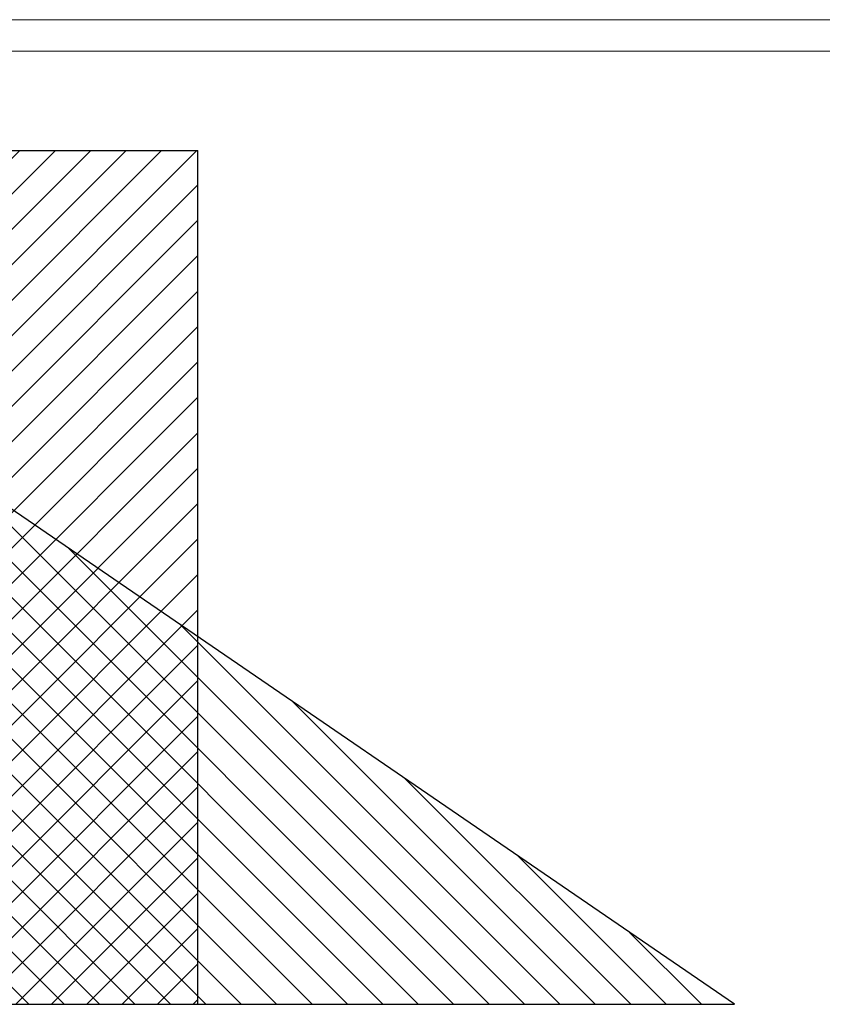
# Model space of a CAD drawing. Header units: millimetres. Extents: x 0 to 39025, y 0 to 11880.
# Tile 13 of 64: x 15426 to 17971, y 8759 to 11880. Entities that reach past the tile are written whole.
import ezdxf

# ---------------------------------------------------------------- set-up
doc = ezdxf.new("R2010")
doc.units = ezdxf.units.MM
for name, color, linetype in [('FORMAT', 7, 'Continuous'), ('ODMIKI funkcionalni', 253, 'Continuous'), ('ODMIKI varnostni', 252, 'Continuous')]:
    doc.layers.add(name, color=color, linetype=linetype)

msp = doc.modelspace()

# ---------------------------------------------------------------- hatches: boundary and pattern name
at = {"layer": 'ODMIKI funkcionalni'}
h = msp.add_hatch(dxfattribs=at)
h.set_pattern_fill('ANSI31', color=256, scale=25)
h.set_pattern_definition([(45, (0, 640.926), (-56.1266, 56.1266), [])])
h.paths.add_polyline_path([(15991.6, 11465.7), (9866.5, 11465.7), (9866.5, 8759.1), (10366.3, 8759.1), (10366.3, 10480.9), (15192.9, 10480.9), (15192.9, 8759.1), (15991.6, 8759.1)])
at = {"layer": 'ODMIKI varnostni'}
h = msp.add_hatch(dxfattribs=at)
h.set_pattern_fill('ANSI31', color=256, scale=25, angle=90)
h.set_pattern_definition([(135, (0, 640.926), (-56.1266, -56.1266), [])])
h.paths.add_polyline_path([(10366.3, 10470.4), (7866.3, 8759.1), (10366.3, 8759.1)])
h.paths.add_polyline_path([(15192.9, 10470.4), (15192.9, 8759.1), (17692.9, 8759.1)])

# ---------------------------------------------------------------- linework, layer by layer
at = {"layer": 'FORMAT', "color": 7, "linetype": 'Continuous', "lineweight": 18, "ltscale": 27}
for p, q in [((0, 11880), (35692.8, 11880)), ((500, 11780), (35592.8, 11780))]:
    msp.add_line(p, q, dxfattribs=at)
at = {"layer": 'ODMIKI funkcionalni', "ltscale": 10}
for p, q in [((9866.5, 11465.7), (15991.6, 11465.7)), ((15991.6, 8759.1), (15991.6, 11465.7)), ((15192.9, 8759.1), (15991.6, 8759.1))]:
    msp.add_line(p, q, dxfattribs=at)
at = {"layer": 'ODMIKI varnostni'}
for p, q in [((17692.9, 8759.1), (15192.9, 10470.4)), ((15192.9, 8759.1), (17692.9, 8759.1))]:
    msp.add_line(p, q, dxfattribs=at)

doc.saveas('drawing.dxf')
